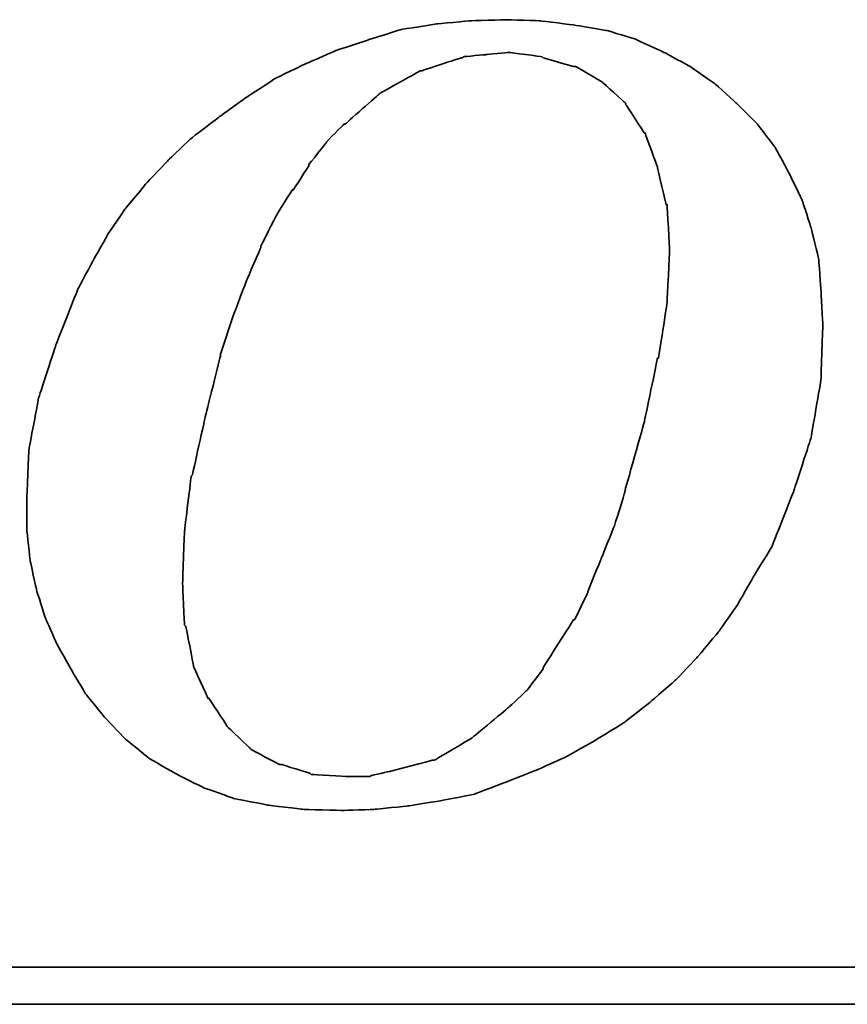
# Model space of a CAD drawing. Header units: millimetres. Extents: x 16 to 337, y 85 to 181.
# Tile 46 of 53: x 268.09 to 270.08, y 116.44 to 118.81. Entities that reach past the tile are written whole.
import ezdxf

# ---------------------------------------------------------------- set-up
doc = ezdxf.new("R2010")
doc.units = ezdxf.units.MM
doc.header["$LTSCALE"] = 0.15
doc.layers.add('DIM', color=4, linetype='CONTINUOUS')
doc.layers.add('layer 1', color=7, linetype='CONTINUOUS')

# ---------------------------------------------------------------- blocks, each defined once
blk = doc.blocks.new('TBI MOTION logo(完整正式版)')
at = {"layer": 'layer 1', "color": 22, "lineweight": 35}
for points, knots in [([(35.79625, -6.98375), (35.79625, -6.98375), (36.23125, -7.43875), (36.23125, -7.43875), (36.23125, -7.43875), (36.23125, -7.43875), (36.75625, -7.87125), (36.75625, -7.87125), (36.75625, -7.87125), (36.75625, -7.87125), (37.33125, -8.20375), (37.33125, -8.20375), (37.33125, -8.20375), (37.33125, -8.20375), (37.95625, -8.51875), (37.95625, -8.51875), (37.95625, -8.51875), (37.95625, -8.51875), (38.62625, -8.75875), (38.62625, -8.75875), (38.62625, -8.75875), (38.62625, -8.75875), (39.37125, -8.90375), (39.37125, -8.90375), (39.37125, -8.90375), (39.37125, -8.90375), (40.14125, -8.99875), (40.14125, -8.99875), (40.14125, -8.99875), (40.14125, -8.99875), (41.02625, -9.02375), (41.02625, -9.02375), (41.02625, -9.02375), (41.02625, -9.02375), (41.74625, -8.99875), (41.74625, -8.99875), (41.74625, -8.99875), (41.74625, -8.99875), (42.46625, -8.92375), (42.46625, -8.92375), (42.46625, -8.92375), (42.46625, -8.92375), (43.21125, -8.80625), (43.21125, -8.80625), (43.21125, -8.80625), (43.21125, -8.80625), (43.93125, -8.66375), (43.93125, -8.66375), (43.93125, -8.66375), (43.93125, -8.66375), (44.62625, -8.39875), (44.62625, -8.39875), (44.62625, -8.39875), (44.62625, -8.39875), (45.29625, -8.13375), (45.29625, -8.13375), (45.29625, -8.13375), (45.29625, -8.13375), (45.94625, -7.84375), (45.94625, -7.84375), (45.94625, -7.84375), (45.94625, -7.84375), (46.61625, -7.46375), (46.61625, -7.46375), (46.61625, -7.46375), (46.61625, -7.46375), (47.24125, -7.07875), (47.24125, -7.07875), (47.24125, -7.07875), (47.24125, -7.07875), (47.81625, -6.62375), (47.81625, -6.62375), (47.81625, -6.62375), (47.81625, -6.62375), (48.36875, -6.14375), (48.36875, -6.14375), (48.36875, -6.14375), (48.36875, -6.14375), (48.84625, -5.64125), (48.84625, -5.64125), (48.84625, -5.64125), (48.84625, -5.64125), (49.32625, -5.06375), (49.32625, -5.06375), (49.32625, -5.06375), (49.32625, -5.06375), (49.71125, -4.51374), (49.71125, -4.51374), (49.71125, -4.51374), (49.71125, -4.51374), (50.09625, -3.83874), (50.09625, -3.83874), (50.09625, -3.83874), (50.09625, -3.83874), (50.48125, -3.21374), (50.48125, -3.21374), (50.48125, -3.21374), (50.48125, -3.21374), (50.96125, -1.99125), (50.96125, -1.99125), (50.96125, -1.99125), (50.96125, -1.99125), (51.34375, -0.81875), (51.34375, -0.81875), (51.34375, -0.81875), (51.34375, -0.81875), (51.56125, 0.45624), (51.56125, 0.45624), (51.56125, 0.45624), (51.56125, 0.45624), (51.60625, 1.67624), (51.60625, 1.67624), (51.60625, 1.67624), (51.60625, 1.67624), (51.56125, 2.44625), (51.56125, 2.44625), (51.56125, 2.44625), (51.56125, 2.44625), (51.51125, 3.14125), (51.51125, 3.14125), (51.51125, 3.14125), (51.51125, 3.14125), (51.34375, 3.81125), (51.34375, 3.81125), (51.34375, 3.81125), (51.34375, 3.81125), (51.15125, 4.41125), (51.15125, 4.41125), (51.15125, 4.41125), (51.15125, 4.41125), (50.86125, 5.01125), (50.86125, 5.01125), (50.86125, 5.01125), (50.86125, 5.01125), (50.55125, 5.58875), (50.55125, 5.58875), (50.55125, 5.58875), (50.55125, 5.58875), (50.16625, 6.09125), (50.16625, 6.09125), (50.16625, 6.09125), (50.16625, 6.09125), (49.71125, 6.54875), (49.71125, 6.54875), (49.71125, 6.54875), (49.71125, 6.54875), (49.23125, 6.98125), (49.23125, 6.98125), (49.23125, 6.98125), (49.23125, 6.98125), (48.67875, 7.36625), (48.67875, 7.36625), (48.67875, 7.36625), (48.67875, 7.36625), (48.10375, 7.67625), (48.10375, 7.67625), (48.10375, 7.67625), (48.10375, 7.67625), (47.48125, 7.96375), (47.48125, 7.96375), (47.48125, 7.96375), (47.48125, 7.96375), (46.85625, 8.15625), (46.85625, 8.15625), (46.85625, 8.15625), (46.85625, 8.15625), (46.13625, 8.27624), (46.13625, 8.27624), (46.13625, 8.27624), (46.13625, 8.27624), (45.39125, 8.37125), (45.39125, 8.37125), (45.39125, 8.37125), (45.39125, 8.37125), (44.62625, 8.39624), (44.62625, 8.39624), (44.62625, 8.39624), (44.62625, 8.39624), (43.83625, 8.37125), (43.83625, 8.37125), (43.83625, 8.37125), (43.83625, 8.37125), (43.09125, 8.30125), (43.09125, 8.30125), (43.09125, 8.30125), (43.09125, 8.30125), (42.32125, 8.18125), (42.32125, 8.18125), (42.32125, 8.18125), (42.32125, 8.18125), (41.62875, 7.96375), (41.62875, 7.96375), (41.62875, 7.96375), (41.62875, 7.96375), (40.90625, 7.72625), (40.90625, 7.72625), (40.90625, 7.72625), (40.90625, 7.72625), (40.23624, 7.43625), (40.23624, 7.43625), (40.23624, 7.43625), (40.23624, 7.43625), (39.54124, 7.10125), (39.54124, 7.10125), (39.54124, 7.10125), (39.54124, 7.10125), (38.91625, 6.69125), (38.91625, 6.69125), (38.91625, 6.69125), (38.91625, 6.69125), (38.31625, 6.26125), (38.31625, 6.26125), (38.31625, 6.26125), (38.31625, 6.26125), (37.69125, 5.78125), (37.69125, 5.78125), (37.69125, 5.78125), (37.69125, 5.78125), (37.18625, 5.30125), (37.18625, 5.30125), (37.18625, 5.30125), (37.18625, 5.30125), (36.70625, 4.79624), (36.70625, 4.79624), (36.70625, 4.79624), (36.70625, 4.79624), (36.23125, 4.22125), (36.23125, 4.22125), (36.23125, 4.22125), (36.23125, 4.22125), (35.87124, 3.69375), (35.87124, 3.69375), (35.87124, 3.69375), (35.87124, 3.69375), (35.53125, 3.09125), (35.53125, 3.09125), (35.53125, 3.09125), (35.53125, 3.09125), (35.19875, 2.47125), (35.19875, 2.47125), (35.19875, 2.47125), (35.19875, 2.47125), (34.71625, 1.24625), (34.71625, 1.24625), (34.71625, 1.24625), (34.71625, 1.24625), (34.33125, 0.06874), (34.33125, 0.06874), (34.33125, 0.06874), (34.33125, 0.06874), (34.11625, -1.07875), (34.11625, -1.07875), (34.11625, -1.07875), (34.11625, -1.07875), (34.07125, -2.15875), (34.07125, -2.15875), (34.07125, -2.15875), (34.07125, -2.15875), (34.07125, -2.85375), (34.07125, -2.85375), (34.07125, -2.85375), (34.07125, -2.85375), (34.14125, -3.50375), (34.14125, -3.50375), (34.14125, -3.50375), (34.14125, -3.50375), (34.28625, -4.17375), (34.28625, -4.17375), (34.28625, -4.17375), (34.28625, -4.17375), (34.47625, -4.77624), (34.47625, -4.77624), (34.47625, -4.77624), (34.47625, -4.77624), (34.71625, -5.32625), (34.71625, -5.32625), (34.71625, -5.32625), (34.71625, -5.32625), (35.05375, -5.92875), (35.05375, -5.92875), (35.05375, -5.92875), (35.05375, -5.92875), (35.36375, -6.45375), (35.36375, -6.45375), (35.36375, -6.45375), (35.36375, -6.45375), (35.79625, -6.98375), (35.79625, -6.98375)], [0, 0, 0, 0, 0.01388889, 0.01388889, 0.01388889, 0.0138889, 0.02777778, 0.02777778, 0.02777778, 0.02777779, 0.04166667, 0.04166667, 0.04166667, 0.04166668, 0.05555556, 0.05555556, 0.05555556, 0.05555557, 0.06944444, 0.06944444, 0.06944444, 0.06944445, 0.08333333, 0.08333333, 0.08333333, 0.08333334, 0.09722222, 0.09722222, 0.09722222, 0.09722223, 0.11111111, 0.11111111, 0.11111111, 0.11111112, 0.125, 0.125, 0.125, 0.12500001, 0.13888889, 0.13888889, 0.13888889, 0.1388889, 0.15277778, 0.15277778, 0.15277778, 0.15277779, 0.16666667, 0.16666667, 0.16666667, 0.16666668, 0.18055556, 0.18055556, 0.18055556, 0.18055557, 0.19444444, 0.19444444, 0.19444444, 0.19444445, 0.20833333, 0.20833333, 0.20833333, 0.20833334, 0.22222222, 0.22222222, 0.22222222, 0.22222223, 0.23611111, 0.23611111, 0.23611111, 0.23611112, 0.25, 0.25, 0.25, 0.25000001, 0.26388889, 0.26388889, 0.26388889, 0.2638889, 0.27777778, 0.27777778, 0.27777778, 0.27777779, 0.29166667, 0.29166667, 0.29166667, 0.29166668, 0.30555556, 0.30555556, 0.30555556, 0.30555557, 0.31944444, 0.31944444, 0.31944444, 0.31944445, 0.33333333, 0.33333333, 0.33333333, 0.33333334, 0.34722222, 0.34722222, 0.34722222, 0.34722223, 0.36111111, 0.36111111, 0.36111111, 0.36111112, 0.375, 0.375, 0.375, 0.37500001, 0.38888889, 0.38888889, 0.38888889, 0.3888889, 0.40277778, 0.40277778, 0.40277778, 0.40277779, 0.41666667, 0.41666667, 0.41666667, 0.41666668, 0.43055556, 0.43055556, 0.43055556, 0.43055557, 0.44444444, 0.44444444, 0.44444444, 0.44444445, 0.45833333, 0.45833333, 0.45833333, 0.45833334, 0.47222222, 0.47222222, 0.47222222, 0.47222223, 0.48611111, 0.48611111, 0.48611111, 0.48611112, 0.5, 0.5, 0.5, 0.50000001, 0.51388889, 0.51388889, 0.51388889, 0.5138889, 0.52777778, 0.52777778, 0.52777778, 0.52777779, 0.54166667, 0.54166667, 0.54166667, 0.54166668, 0.55555556, 0.55555556, 0.55555556, 0.55555557, 0.56944444, 0.56944444, 0.56944444, 0.56944445, 0.58333333, 0.58333333, 0.58333333, 0.58333334, 0.59722222, 0.59722222, 0.59722222, 0.59722223, 0.61111111, 0.61111111, 0.61111111, 0.61111112, 0.625, 0.625, 0.625, 0.62500001, 0.63888889, 0.63888889, 0.63888889, 0.6388889, 0.65277778, 0.65277778, 0.65277778, 0.65277779, 0.66666667, 0.66666667, 0.66666667, 0.66666668, 0.68055556, 0.68055556, 0.68055556, 0.68055557, 0.69444444, 0.69444444, 0.69444444, 0.69444445, 0.70833333, 0.70833333, 0.70833333, 0.70833334, 0.72222222, 0.72222222, 0.72222222, 0.72222223, 0.73611111, 0.73611111, 0.73611111, 0.73611112, 0.75, 0.75, 0.75, 0.75000001, 0.76388889, 0.76388889, 0.76388889, 0.7638889, 0.77777778, 0.77777778, 0.77777778, 0.77777779, 0.79166667, 0.79166667, 0.79166667, 0.79166668, 0.80555556, 0.80555556, 0.80555556, 0.80555557, 0.81944444, 0.81944444, 0.81944444, 0.81944445, 0.83333333, 0.83333333, 0.83333333, 0.83333334, 0.84722222, 0.84722222, 0.84722222, 0.84722223, 0.86111111, 0.86111111, 0.86111111, 0.86111112, 0.875, 0.875, 0.875, 0.87500001, 0.88888889, 0.88888889, 0.88888889, 0.8888889, 0.90277778, 0.90277778, 0.90277778, 0.90277779, 0.91666667, 0.91666667, 0.91666667, 0.91666668, 0.93055556, 0.93055556, 0.93055556, 0.93055557, 0.94444444, 0.94444444, 0.94444444, 0.94444445, 0.95833333, 0.95833333, 0.95833333, 0.95833334, 0.97222222, 0.97222222, 0.97222222, 0.97222223, 0.98611111, 0.98611111, 0.98611111, 0.98611112, 1, 1, 1, 1]), ([(38.33875, 1.03124), (38.33875, 1.03124), (38.62625, 1.89625), (38.62625, 1.89625), (38.62625, 1.89625), (38.62625, 1.89625), (38.91625, 2.66375), (38.91625, 2.66375), (38.91625, 2.66375), (38.91625, 2.66375), (39.22625, 3.38125), (39.22625, 3.38125), (39.22625, 3.38125), (39.22625, 3.38125), (39.22625, 3.40624), (39.22625, 3.40624), (39.22625, 3.40624), (39.22625, 3.40624), (39.56124, 4.07624), (39.56124, 4.07624), (39.56124, 4.07624), (39.56124, 4.07624), (39.92125, 4.65125), (39.92125, 4.65125), (39.92125, 4.65125), (39.92125, 4.65125), (39.94625, 4.65125), (39.94625, 4.65125), (39.94625, 4.65125), (39.94625, 4.65125), (40.28125, 5.17875), (40.28125, 5.17875), (40.28125, 5.17875), (40.28125, 5.17875), (40.28125, 5.20375), (40.28125, 5.20375), (40.28125, 5.20375), (40.28125, 5.20375), (40.66875, 5.68625), (40.66875, 5.68625), (40.66875, 5.68625), (40.66875, 5.68625), (40.66875, 5.70625), (40.66875, 5.70625), (40.66875, 5.70625), (40.66875, 5.70625), (41.05124, 6.09125), (41.05124, 6.09125), (41.05124, 6.09125), (41.05124, 6.09125), (41.07625, 6.09125), (41.07625, 6.09125), (41.07625, 6.09125), (41.07625, 6.09125), (41.84125, 6.76625), (41.84125, 6.76625), (41.84125, 6.76625), (41.84125, 6.76625), (41.86625, 6.78625), (41.86625, 6.78625), (41.86625, 6.78625), (41.86625, 6.78625), (42.73125, 7.26624), (42.73125, 7.26624), (42.73125, 7.26624), (42.73125, 7.26624), (42.75625, 7.26624), (42.75625, 7.26624), (42.75625, 7.26624), (42.75625, 7.26624), (43.18625, 7.41125), (43.18625, 7.41125), (43.18625, 7.41125), (43.18625, 7.41125), (43.64125, 7.55625), (43.64125, 7.55625), (43.64125, 7.55625), (43.64125, 7.55625), (43.66625, 7.55625), (43.66625, 7.55625), (43.66625, 7.55625), (43.66625, 7.55625), (43.69125, 7.58124), (43.69125, 7.58124), (43.69125, 7.58124), (43.69125, 7.58124), (44.19125, 7.62625), (44.19125, 7.62625), (44.19125, 7.62625), (44.19125, 7.62625), (44.67125, 7.67625), (44.67125, 7.67625), (44.67125, 7.67625), (44.67125, 7.67625), (44.69625, 7.67625), (44.69625, 7.67625), (44.69625, 7.67625), (44.69625, 7.67625), (45.41875, 7.58124), (45.41875, 7.58124), (45.41875, 7.58124), (45.41875, 7.58124), (45.44125, 7.55625), (45.44125, 7.55625), (45.44125, 7.55625), (45.44125, 7.55625), (46.11125, 7.36625), (46.11125, 7.36625), (46.11125, 7.36625), (46.11125, 7.36625), (46.13625, 7.36625), (46.13625, 7.36625), (46.13625, 7.36625), (46.13625, 7.36625), (46.15875, 7.36625), (46.15875, 7.36625), (46.15875, 7.36625), (46.15875, 7.36625), (46.73625, 7.02624), (46.73625, 7.02624), (46.73625, 7.02624), (46.73625, 7.02624), (46.76125, 7.00624), (46.76125, 7.00624), (46.76125, 7.00624), (46.76125, 7.00624), (47.24125, 6.57124), (47.24125, 6.57124), (47.24125, 6.57124), (47.24125, 6.57124), (47.26625, 6.54875), (47.26625, 6.54875), (47.26625, 6.54875), (47.26625, 6.54875), (47.26625, 6.52375), (47.26625, 6.52375), (47.26625, 6.52375), (47.26625, 6.52375), (47.67375, 5.89875), (47.67375, 5.89875), (47.67375, 5.89875), (47.67375, 5.89875), (47.69625, 5.89875), (47.69625, 5.89875), (47.69625, 5.89875), (47.69625, 5.89875), (47.69625, 5.87625), (47.69625, 5.87625), (47.69625, 5.87625), (47.69625, 5.87625), (47.96125, 5.15625), (47.96125, 5.15625), (47.96125, 5.15625), (47.96125, 5.15625), (47.96125, 5.13125), (47.96125, 5.13125), (47.96125, 5.13125), (47.96125, 5.13125), (48.15125, 4.31875), (48.15125, 4.31875), (48.15125, 4.31875), (48.15125, 4.31875), (48.17625, 4.31875), (48.17625, 4.31875), (48.17625, 4.31875), (48.17625, 4.31875), (48.17625, 4.29125), (48.17625, 4.29125), (48.17625, 4.29125), (48.17625, 4.29125), (48.22625, 3.33125), (48.22625, 3.33125), (48.22625, 3.33125), (48.22625, 3.33125), (48.22625, 3.30875), (48.22625, 3.30875), (48.22625, 3.30875), (48.22625, 3.30875), (48.17625, 2.20624), (48.17625, 2.20624), (48.17625, 2.20624), (48.17625, 2.20624), (48.17625, 2.18124), (48.17625, 2.18124), (48.17625, 2.18124), (48.17625, 2.18124), (47.98375, 0.93624), (47.98375, 0.93624), (47.98375, 0.93624), (47.98375, 0.93624), (47.96125, 0.93624), (47.96125, 0.93624), (47.96125, 0.93624), (47.96125, 0.93624), (47.67375, -0.45874), (47.67375, -0.45874), (47.67375, -0.45874), (47.67375, -0.45874), (47.24125, -1.99125), (47.24125, -1.99125), (47.24125, -1.99125), (47.24125, -1.99125), (47.24125, -2.01874), (47.24125, -2.01874), (47.24125, -2.01874), (47.24125, -2.01874), (47.00125, -2.78375), (47.00125, -2.78375), (47.00125, -2.78375), (47.00125, -2.78375), (46.71125, -3.50375), (46.71125, -3.50375), (46.71125, -3.50375), (46.71125, -3.50375), (46.42625, -4.19875), (46.42625, -4.19875), (46.42625, -4.19875), (46.42625, -4.19875), (46.42625, -4.22375), (46.42625, -4.22375), (46.42625, -4.22375), (46.42625, -4.22375), (46.13625, -4.82374), (46.13625, -4.82374), (46.13625, -4.82374), (46.13625, -4.82374), (46.11125, -4.82374), (46.11125, -4.82374), (46.11125, -4.82374), (46.11125, -4.82374), (45.77625, -5.35125), (45.77625, -5.35125), (45.77625, -5.35125), (45.77625, -5.35125), (45.44125, -5.87875), (45.44125, -5.87875), (45.44125, -5.87875), (45.44125, -5.87875), (45.44125, -5.90375), (45.44125, -5.90375), (45.44125, -5.90375), (45.44125, -5.90375), (45.10625, -6.35875), (45.10625, -6.35875), (45.10625, -6.35875), (45.10625, -6.35875), (45.08125, -6.38375), (45.08125, -6.38375), (45.08125, -6.38375), (45.08125, -6.38375), (44.69625, -6.74375), (44.69625, -6.74375), (44.69625, -6.74375), (44.69625, -6.74375), (43.88375, -7.41625), (43.88375, -7.41625), (43.88375, -7.41625), (43.88375, -7.41625), (43.85625, -7.43875), (43.85625, -7.43875), (43.85625, -7.43875), (43.85625, -7.43875), (43.04125, -7.91875), (43.04125, -7.91875), (43.04125, -7.91875), (43.04125, -7.91875), (43.01625, -7.91875), (43.01625, -7.91875), (43.01625, -7.91875), (43.01625, -7.91875), (42.99625, -7.91875), (42.99625, -7.91875), (42.99625, -7.91875), (42.99625, -7.91875), (42.08125, -8.15875), (42.08125, -8.15875), (42.08125, -8.15875), (42.08125, -8.15875), (41.65125, -8.25625), (41.65125, -8.25625), (41.65125, -8.25625), (41.65125, -8.25625), (41.62875, -8.27875), (41.62875, -8.27875), (41.62875, -8.27875), (41.62875, -8.27875), (41.60125, -8.27875), (41.60125, -8.27875), (41.60125, -8.27875), (41.60125, -8.27875), (41.12125, -8.27875), (41.12125, -8.27875), (41.12125, -8.27875), (41.12125, -8.27875), (40.35624, -8.23125), (40.35624, -8.23125), (40.35624, -8.23125), (40.35624, -8.23125), (40.33125, -8.23125), (40.33125, -8.23125), (40.33125, -8.23125), (40.33125, -8.23125), (40.30625, -8.20375), (40.30625, -8.20375), (40.30625, -8.20375), (40.30625, -8.20375), (39.68375, -8.01375), (39.68375, -8.01375), (39.68375, -8.01375), (39.68375, -8.01375), (39.66124, -8.01375), (39.66124, -8.01375), (39.66124, -8.01375), (39.66124, -8.01375), (39.63625, -8.01375), (39.63625, -8.01375), (39.63625, -8.01375), (39.63625, -8.01375), (39.01125, -7.67875), (39.01125, -7.67875), (39.01125, -7.67875), (39.01125, -7.67875), (38.98875, -7.65375), (38.98875, -7.65375), (38.98875, -7.65375), (38.98875, -7.65375), (38.48625, -7.17375), (38.48625, -7.17375), (38.48625, -7.17375), (38.48625, -7.17375), (38.45875, -7.14875), (38.45875, -7.14875), (38.45875, -7.14875), (38.45875, -7.14875), (38.45875, -7.12875), (38.45875, -7.12875), (38.45875, -7.12875), (38.45875, -7.12875), (38.07625, -6.54875), (38.07625, -6.54875), (38.07625, -6.54875), (38.07625, -6.54875), (38.05125, -6.54875), (38.05125, -6.54875), (38.05125, -6.54875), (38.05125, -6.54875), (38.05125, -6.52875), (38.05125, -6.52875), (38.05125, -6.52875), (38.05125, -6.52875), (37.74125, -5.85375), (37.74125, -5.85375), (37.74125, -5.85375), (37.74125, -5.85375), (37.74125, -5.82875), (37.74125, -5.82875), (37.74125, -5.82875), (37.74125, -5.82875), (37.57375, -4.96875), (37.57375, -4.96875), (37.57375, -4.96875), (37.57375, -4.96875), (37.54625, -4.94375), (37.54625, -4.94375), (37.54625, -4.94375), (37.54625, -4.94375), (37.50125, -4.03375), (37.50125, -4.03375), (37.50125, -4.03375), (37.50125, -4.03375), (37.50125, -4.00875), (37.50125, -4.00875), (37.50125, -4.00875), (37.50125, -4.00875), (37.54625, -2.85375), (37.54625, -2.85375), (37.54625, -2.85375), (37.54625, -2.85375), (37.69125, -1.65875), (37.69125, -1.65875), (37.69125, -1.65875), (37.69125, -1.65875), (37.71624, -1.63375), (37.71624, -1.63375), (37.71624, -1.63375), (37.71624, -1.63375), (38.00375, -0.33875), (38.00375, -0.33875), (38.00375, -0.33875), (38.00375, -0.33875), (38.33875, 1.00624), (38.33875, 1.00624), (38.33875, 1.00624), (38.33875, 1.00624), (38.33875, 1.03124), (38.33875, 1.03124)], [0, 0, 0, 0, 0.01010101, 0.01010101, 0.01010101, 0.01010102, 0.02020202, 0.02020202, 0.02020202, 0.02020203, 0.03030303, 0.03030303, 0.03030303, 0.03030304, 0.04040404, 0.04040404, 0.04040404, 0.04040405, 0.05050505, 0.05050505, 0.05050505, 0.05050506, 0.06060606, 0.06060606, 0.06060606, 0.06060607, 0.07070707, 0.07070707, 0.07070707, 0.07070708, 0.08080808, 0.08080808, 0.08080808, 0.08080809, 0.09090909, 0.09090909, 0.09090909, 0.0909091, 0.1010101, 0.1010101, 0.1010101, 0.10101011, 0.11111111, 0.11111111, 0.11111111, 0.11111112, 0.12121212, 0.12121212, 0.12121212, 0.12121213, 0.13131313, 0.13131313, 0.13131313, 0.13131314, 0.14141414, 0.14141414, 0.14141414, 0.14141415, 0.15151515, 0.15151515, 0.15151515, 0.15151516, 0.16161616, 0.16161616, 0.16161616, 0.16161617, 0.17171717, 0.17171717, 0.17171717, 0.17171718, 0.18181818, 0.18181818, 0.18181818, 0.18181819, 0.19191919, 0.19191919, 0.19191919, 0.1919192, 0.2020202, 0.2020202, 0.2020202, 0.20202021, 0.21212121, 0.21212121, 0.21212121, 0.21212122, 0.22222222, 0.22222222, 0.22222222, 0.22222223, 0.23232323, 0.23232323, 0.23232323, 0.23232324, 0.24242424, 0.24242424, 0.24242424, 0.24242425, 0.25252525, 0.25252525, 0.25252525, 0.25252526, 0.26262626, 0.26262626, 0.26262626, 0.26262627, 0.27272727, 0.27272727, 0.27272727, 0.27272728, 0.28282828, 0.28282828, 0.28282828, 0.28282829, 0.29292929, 0.29292929, 0.29292929, 0.2929293, 0.3030303, 0.3030303, 0.3030303, 0.30303031, 0.31313131, 0.31313131, 0.31313131, 0.31313132, 0.32323232, 0.32323232, 0.32323232, 0.32323233, 0.33333333, 0.33333333, 0.33333333, 0.33333334, 0.34343434, 0.34343434, 0.34343434, 0.34343435, 0.35353535, 0.35353535, 0.35353535, 0.35353536, 0.36363636, 0.36363636, 0.36363636, 0.36363637, 0.37373737, 0.37373737, 0.37373737, 0.37373738, 0.38383838, 0.38383838, 0.38383838, 0.38383839, 0.39393939, 0.39393939, 0.39393939, 0.3939394, 0.4040404, 0.4040404, 0.4040404, 0.40404041, 0.41414141, 0.41414141, 0.41414141, 0.41414142, 0.42424242, 0.42424242, 0.42424242, 0.42424243, 0.43434343, 0.43434343, 0.43434343, 0.43434344, 0.44444444, 0.44444444, 0.44444444, 0.44444445, 0.45454545, 0.45454545, 0.45454545, 0.45454546, 0.46464646, 0.46464646, 0.46464646, 0.46464647, 0.47474747, 0.47474747, 0.47474747, 0.47474748, 0.48484848, 0.48484848, 0.48484848, 0.48484849, 0.49494949, 0.49494949, 0.49494949, 0.4949495, 0.50505051, 0.50505051, 0.50505051, 0.50505052, 0.51515152, 0.51515152, 0.51515152, 0.51515153, 0.52525253, 0.52525253, 0.52525253, 0.52525254, 0.53535354, 0.53535354, 0.53535354, 0.53535355, 0.54545455, 0.54545455, 0.54545455, 0.54545456, 0.55555556, 0.55555556, 0.55555556, 0.55555557, 0.56565657, 0.56565657, 0.56565657, 0.56565658, 0.57575758, 0.57575758, 0.57575758, 0.57575759, 0.58585859, 0.58585859, 0.58585859, 0.5858586, 0.5959596, 0.5959596, 0.5959596, 0.59595961, 0.60606061, 0.60606061, 0.60606061, 0.60606062, 0.61616162, 0.61616162, 0.61616162, 0.61616163, 0.62626263, 0.62626263, 0.62626263, 0.62626264, 0.63636364, 0.63636364, 0.63636364, 0.63636365, 0.64646465, 0.64646465, 0.64646465, 0.64646466, 0.65656566, 0.65656566, 0.65656566, 0.65656567, 0.66666667, 0.66666667, 0.66666667, 0.66666668, 0.67676768, 0.67676768, 0.67676768, 0.67676769, 0.68686869, 0.68686869, 0.68686869, 0.6868687, 0.6969697, 0.6969697, 0.6969697, 0.69696971, 0.70707071, 0.70707071, 0.70707071, 0.70707072, 0.71717172, 0.71717172, 0.71717172, 0.71717173, 0.72727273, 0.72727273, 0.72727273, 0.72727274, 0.73737374, 0.73737374, 0.73737374, 0.73737375, 0.74747475, 0.74747475, 0.74747475, 0.74747476, 0.75757576, 0.75757576, 0.75757576, 0.75757577, 0.76767677, 0.76767677, 0.76767677, 0.76767678, 0.77777778, 0.77777778, 0.77777778, 0.77777779, 0.78787879, 0.78787879, 0.78787879, 0.7878788, 0.7979798, 0.7979798, 0.7979798, 0.79797981, 0.80808081, 0.80808081, 0.80808081, 0.80808082, 0.81818182, 0.81818182, 0.81818182, 0.81818183, 0.82828283, 0.82828283, 0.82828283, 0.82828284, 0.83838384, 0.83838384, 0.83838384, 0.83838385, 0.84848485, 0.84848485, 0.84848485, 0.84848486, 0.85858586, 0.85858586, 0.85858586, 0.85858587, 0.86868687, 0.86868687, 0.86868687, 0.86868688, 0.87878788, 0.87878788, 0.87878788, 0.87878789, 0.88888889, 0.88888889, 0.88888889, 0.8888889, 0.8989899, 0.8989899, 0.8989899, 0.89898991, 0.90909091, 0.90909091, 0.90909091, 0.90909092, 0.91919192, 0.91919192, 0.91919192, 0.91919193, 0.92929293, 0.92929293, 0.92929293, 0.92929294, 0.93939394, 0.93939394, 0.93939394, 0.93939395, 0.94949495, 0.94949495, 0.94949495, 0.94949496, 0.95959596, 0.95959596, 0.95959596, 0.95959597, 0.96969697, 0.96969697, 0.96969697, 0.96969698, 0.97979798, 0.97979798, 0.97979798, 0.97979799, 0.98989899, 0.98989899, 0.98989899, 0.989899, 1, 1, 1, 1]), ([(75.90875, -9.47875), (75.90875, -9.47875), (75.90875, -12.28625), (75.90875, -12.28625), (75.90875, -12.28625), (75.90875, -12.28625), (75.90875, -12.47875), (75.90875, -12.47875), (75.90875, -12.47875), (75.90875, -12.47875), (75.71625, -12.47875), (75.71625, -12.47875), (75.71625, -12.47875), (75.71625, -12.47875), (-88.32875, -12.47875), (-88.32875, -12.47875), (-88.32875, -12.47875), (-88.32875, -12.47875), (-88.32875, -13.29375), (-88.32875, -13.29375), (-88.32875, -13.29375), (-88.32875, -13.29375), (82.89125, -13.29375), (82.89125, -13.29375), (82.89125, -13.29375), (82.89125, -13.29375), (75.90875, -9.47875), (75.90875, -9.47875)], [0, 0, 0, 0, 0.14285714, 0.14285714, 0.14285714, 0.14285715, 0.28571429, 0.28571429, 0.28571429, 0.2857143, 0.42857143, 0.42857143, 0.42857143, 0.42857144, 0.57142857, 0.57142857, 0.57142857, 0.57142858, 0.71428571, 0.71428571, 0.71428571, 0.71428572, 0.85714286, 0.85714286, 0.85714286, 0.85714287, 1, 1, 1, 1])]:
    blk.add_open_spline(points, degree=3, knots=knots, dxfattribs=at)

msp = doc.modelspace()

# ---------------------------------------------------------------- block references
at = {"layer": 'DIM', "color": 0, "xscale": 0.1094605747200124, "yscale": 0.1094605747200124, "zscale": 0.1094605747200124}
msp.add_blockref('TBI MOTION logo(完整正式版)', (264.3734, 117.891), dxfattribs=at)

doc.saveas('drawing.dxf')
